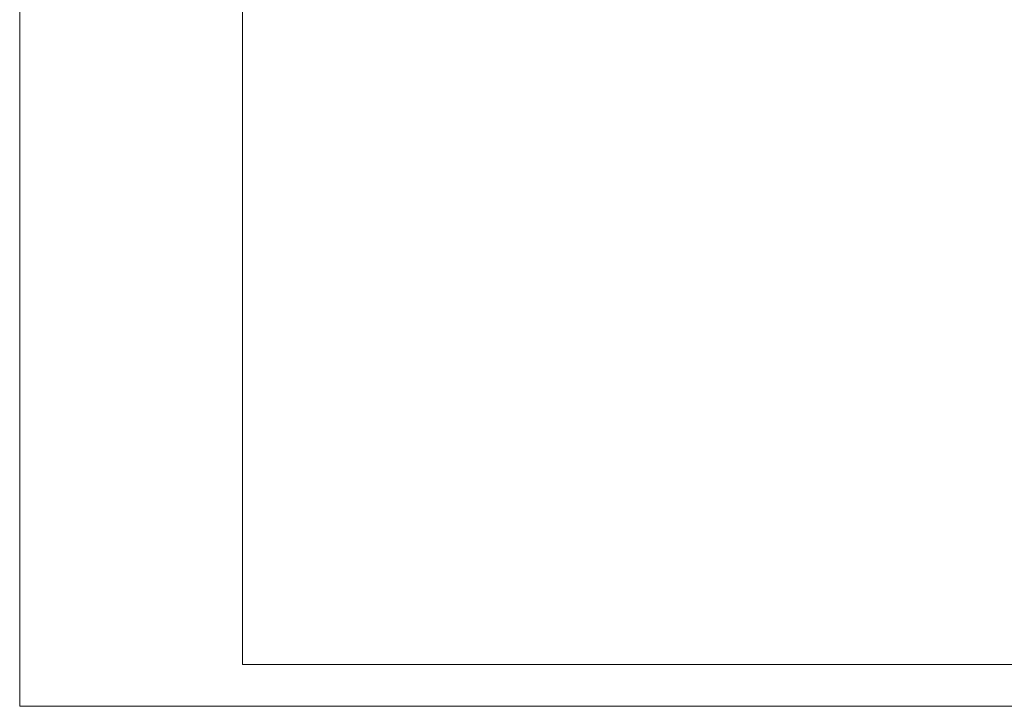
# Model space of a CAD drawing. Header units: millimetres. Extents: x -9038497 to 54128, y -10570064 to 59476.
# Tile 62 of 135: x 37960 to 39374, y 23154 to 24141. Entities that reach past the tile are written whole.
import ezdxf

# ---------------------------------------------------------------- set-up
doc = ezdxf.new("R2010")
doc.units = ezdxf.units.MM
doc.header["$LTSCALE"] = 0.8
doc.layers.add('0 proj_widok widok widok', color=7, linetype='Continuous', lineweight=0)

msp = doc.modelspace()

# ---------------------------------------------------------------- linework, layer by layer
at = {"layer": '0 proj_widok widok widok', "lineweight": 0}
for points in [[(37959.87367141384, 23153.87586894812), (42159.87367141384, 23153.87586894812), (42159.87367141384, 26101.87586894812), (37959.87367141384, 26101.87586894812)], [(37959.87367141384, 23153.87586894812), (42159.87367141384, 23153.87586894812), (42159.87367141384, 26101.87586894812), (37959.87367141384, 26101.87586894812)], [(38279.87367141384, 26041.87586894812), (42099.87367141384, 26041.87586894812), (42099.87367141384, 23213.87586894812), (38279.87367141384, 23213.87586894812)]]:
    msp.add_lwpolyline(points, close=True, dxfattribs=at)

doc.saveas('drawing.dxf')
